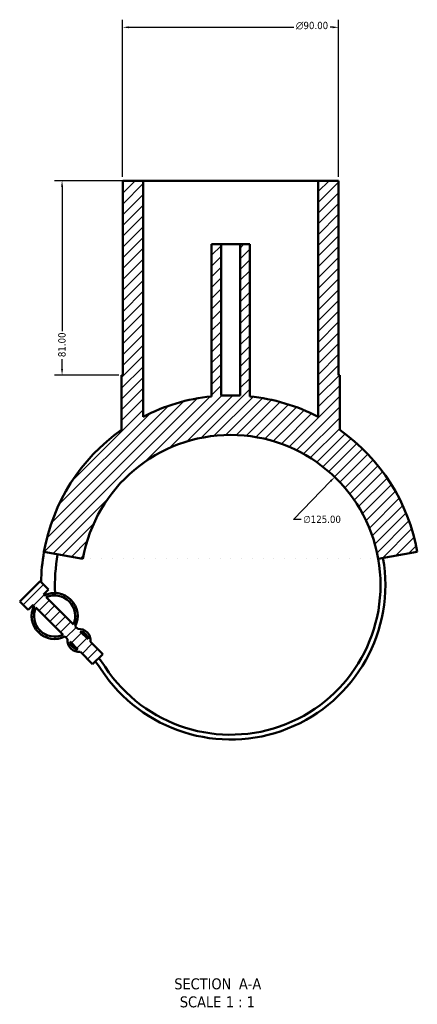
# Model space of a CAD drawing. Header units: millimetres. Extents: x -153 to 1300, y -272 to 843.
# Tile 6 of 6: x 1134 to 1300, y 40 to 451. Entities that reach past the tile are written whole.
import ezdxf

# ---------------------------------------------------------------- set-up
doc = ezdxf.new("R2010")
doc.units = ezdxf.units.MM
for name, color, linetype, lineweight in [('Dimension (ANSI)', 7, 'Continuous', 25), ('Hatch (ANSI)', 7, 'Continuous', 18), ('Symbol (ANSI)', 7, 'Continuous', 25), ('Visible (ANSI)', 7, 'Continuous', 50)]:
    doc.layers.add(name, color=color, linetype=linetype, lineweight=lineweight)
doc.styles.add('Label Text (ANSI)', font='tahoma.ttf')
doc.styles.add('Note Text (ANSI)', font='tahoma.ttf')
doc.dimstyles.new('Default - mm (ANSI)', dxfattribs={"dimtxt": 3.048, "dimasz": 2.5, "dimexe": 3.175, "dimexo": 1.6002, "dimgap": 0.8, "dimtad": 0, "dimtoh": 1, "dimrnd": 1e-08, "dimzin": 4, "dimdsep": 46, "dimtxsty": 'Note Text (ANSI)', "dimcen": 0.09, "dimdle": 10, "dimclrd": 256, "dimclre": 256, "dimclrt": 256, "dimadec": 1, "dimazin": 1, "dimtfac": 1, "dimtofl": 0, "dimtmove": 0, "dimatfit": 3, "dimfxl": 1, "dimtolj": 1, "dimtzin": 4, "dimlwd": -1, "dimlwe": -1, "dimarcsym": 0})

# ---------------------------------------------------------------- blocks, each defined once
blk = doc.blocks.new('*D7')
at = {"layer": 'Defpoints', "color": 0, "transparency": 16777216}
for p in [(1265.76, 259.82), (1178.98, 169.85)]:
    blk.add_point(p, dxfattribs=at)
at = {"layer": 'Dimension (ANSI)', "transparency": 16777216}
for p, q in [((1248.62, 242.04), (1264.03, 258.02)), ((1251.84, 242.04), (1248.62, 242.04))]:
    blk.add_line(p, q, dxfattribs=at)
blk.add_solid([(1263.73, 258.31), (1264.33, 257.73), (1265.76, 259.82)], dxfattribs=at)
at = {"layer": 'Dimension (ANSI)', "transparency": 16777216, "insert": (1252.64, 243.68), "char_height": 3.048, "attachment_point": 1, "style": 'Note Text (ANSI)'}
blk.add_mtext('\\A1;∅125.00', dxfattribs=at)
blk = doc.blocks.new('*D8')
at = {"layer": 'Defpoints', "color": 0, "transparency": 16777216}
for p in [(1267.37, 447.33), (1177.37, 383.33), (1267.37, 383.33)]:
    blk.add_point(p, dxfattribs=at)
at = {"layer": 'Dimension (ANSI)', "transparency": 16777216}
for p, q in [((1177.37, 384.93), (1177.37, 450.51)), ((1267.37, 384.93), (1267.37, 450.51)), ((1179.87, 447.33), (1248.78, 447.33)), ((1264.87, 447.33), (1263.93, 447.33))]:
    blk.add_line(p, q, dxfattribs=at)
for points in [[(1179.87, 447.75), (1179.87, 446.92), (1177.37, 447.33)], [(1264.87, 447.75), (1264.87, 446.92), (1267.37, 447.33)]]:
    blk.add_solid(points, dxfattribs=at)
at = {"layer": 'Dimension (ANSI)', "transparency": 16777216, "insert": (1249.58, 449.63), "char_height": 3.048, "attachment_point": 1, "style": 'Note Text (ANSI)'}
blk.add_mtext('\\A1;{\\fAIGDT|b0|i0;\\ln}\\fTahoma|b0|i0;90.00', dxfattribs=at)
blk = doc.blocks.new('*D9')
at = {"layer": 'Defpoints', "color": 0, "transparency": 16777216}
for p in [(1185.87, 383.33), (1152.1, 302.33), (1177.37, 302.33)]:
    blk.add_point(p, dxfattribs=at)
at = {"layer": 'Dimension (ANSI)', "transparency": 16777216}
for p, q in [((1184.27, 383.33), (1148.93, 383.33)), ((1152.1, 380.83), (1152.1, 320.68)), ((1152.1, 304.83), (1152.1, 308.98)), ((1175.77, 302.33), (1148.93, 302.33))]:
    blk.add_line(p, q, dxfattribs=at)
for points in [[(1151.68, 380.83), (1152.52, 380.83), (1152.1, 383.33)], [(1151.68, 304.83), (1152.52, 304.83), (1152.1, 302.33)]]:
    blk.add_solid(points, dxfattribs=at)
at = {"layer": 'Dimension (ANSI)', "transparency": 16777216, "insert": (1150.51, 309.78), "char_height": 3.048, "attachment_point": 1, "rotation": 90, "style": 'Note Text (ANSI)'}
blk.add_mtext('\\A1;81.00', dxfattribs=at)

msp = doc.modelspace()

# ---------------------------------------------------------------- hatches: boundary and pattern name
at = {"layer": 'Hatch (ANSI)'}
h = msp.add_hatch(dxfattribs=at)
h.set_pattern_fill('ANSI31', color=256, scale=25.4, style=0)
h.set_pattern_definition([(45, (0, 0), (-2.245064, 2.245064), [])])
edge = h.paths.add_edge_path()
edge.add_line((1158.666, 196.414), (1157.582, 197.498))
edge.add_ellipse((1149.012, 201.825), major_axis=(4.327, 8.57), ratio=1, start_angle=270, end_angle=413.58009)
edge.add_line((1144.685, 210.395), (1144.345, 210.735))
edge.add_line((1144.345, 210.735), (1146.467, 212.856))
edge.add_line((1146.467, 212.856), (1142.931, 216.392))
edge.add_line((1142.931, 216.392), (1134.446, 207.906))
edge.add_line((1134.446, 207.906), (1137.981, 204.371))
edge.add_line((1137.981, 204.371), (1140.103, 206.492))
edge.add_line((1140.103, 206.492), (1140.443, 206.152))
edge.add_ellipse((1149.012, 201.825), major_axis=(-8.57, 4.327), ratio=1, start_angle=0, end_angle=143.58009)
edge.add_line((1153.339, 193.256), (1154.424, 192.171))
edge.add_ellipse((1159.194, 191.643), major_axis=(-0.528, -4.771), ratio=1, start_angle=270, end_angle=372.63563)
edge.add_line((1159.723, 186.872), (1164.851, 181.743))
edge.add_line((1164.851, 181.743), (1169.094, 185.986))
edge.add_line((1169.094, 185.986), (1163.965, 191.115))
edge.add_ellipse((1159.194, 191.643), major_axis=(0.528, 4.771), ratio=1, start_angle=270, end_angle=372.63563)
edge = h.paths.add_edge_path(flags=0)
edge.add_line((1156.833, 198.247), (1145.434, 209.646))
edge.add_ellipse((1149.012, 201.825), major_axis=(7.82, 3.578), ratio=1, start_angle=310.83242, end_angle=450, ccw=False)
edge = h.paths.add_edge_path(flags=0)
edge.add_line((1141.192, 205.403), (1152.59, 194.005))
edge.add_ellipse((1149.012, 201.825), major_axis=(-7.82, -3.578), ratio=1, start_angle=310.83242, end_angle=450, ccw=False)
edge = h.paths.add_edge_path(flags=0)
edge.add_line((1162.965, 192.115), (1159.667, 195.413))
edge.add_ellipse((1159.194, 191.643), major_axis=(3.771, -0.472), ratio=1, start_angle=14.27271, end_angle=90, ccw=False)
edge = h.paths.add_edge_path(flags=0)
edge.add_line((1155.424, 191.171), (1158.722, 187.872))
edge.add_ellipse((1159.194, 191.643), major_axis=(-3.771, 0.472), ratio=1, start_angle=14.27271, end_angle=90, ccw=False)
edge = h.paths.add_edge_path()
edge.add_line((1267.373, 302.333), (1267.373, 383.333))
edge.add_line((1267.373, 383.333), (1258.873, 383.333))
edge.add_line((1258.873, 383.333), (1258.873, 284.895))
edge.add_ellipse((1222.373, 214.833), major_axis=(-70.062, 36.5), ratio=1, start_angle=270, end_angle=291.70581)
edge.add_line((1230.373, 293.427), (1230.373, 356.833))
edge.add_line((1230.373, 356.833), (1226.373, 356.833))
edge.add_line((1226.373, 356.833), (1226.373, 293.732))
edge.add_ellipse((1222.373, 214.833), major_axis=(-78.899, 4), ratio=1, start_angle=270, end_angle=275.80459)
edge.add_line((1218.373, 293.732), (1218.373, 356.833))
edge.add_line((1218.373, 356.833), (1214.373, 356.833))
edge.add_line((1214.373, 356.833), (1214.373, 293.427))
edge.add_ellipse((1222.373, 214.833), major_axis=(-78.594, -8), ratio=1, start_angle=270, end_angle=291.70581)
edge.add_line((1185.873, 284.895), (1185.873, 383.333))
edge.add_line((1185.873, 383.333), (1177.373, 383.333))
edge.add_line((1177.373, 383.333), (1177.373, 302.333))
edge.add_line((1177.373, 302.333), (1176.873, 302.333))
edge.add_line((1176.873, 302.333), (1176.873, 279.414))
edge.add_ellipse((1222.373, 214.833), major_axis=(-64.581, -45.5), ratio=1, start_angle=270, end_angle=314.83386)
edge.add_line((1144.573, 228.551), (1160.822, 225.686))
edge.add_ellipse((1222.373, 214.833), major_axis=(10.853, 61.55), ratio=1, start_angle=290, end_angle=450, ccw=False)
edge.add_line((1283.923, 225.686), (1300.173, 228.551))
edge.add_ellipse((1222.373, 214.833), major_axis=(-13.718, 77.8), ratio=1, start_angle=270, end_angle=314.83386)
edge.add_line((1267.873, 279.414), (1267.873, 302.333))
edge.add_line((1267.873, 302.333), (1267.373, 302.333))

# ---------------------------------------------------------------- linework, layer by layer
at = {"layer": 'Visible (ANSI)'}
for p, q in [((1185.873, 383.333), (1177.373, 383.333)), ((1177.373, 383.333), (1177.373, 302.333)), ((1185.873, 284.895), (1185.873, 383.333)), ((1185.873, 383.333), (1258.873, 383.333)), ((1267.373, 383.333), (1258.873, 383.333)), ((1258.873, 383.333), (1258.873, 284.895)), ((1267.373, 302.333), (1267.373, 383.333)), ((1218.373, 356.833), (1214.373, 356.833)), ((1214.373, 356.833), (1214.373, 293.427)), ((1218.373, 293.732), (1218.373, 356.833)), ((1218.373, 356.833), (1226.373, 356.833)), ((1230.373, 356.833), (1226.373, 356.833)), ((1226.373, 356.833), (1226.373, 293.732)), ((1230.373, 293.427), (1230.373, 356.833)), ((1177.373, 302.333), (1176.873, 302.333)), ((1176.873, 302.333), (1176.873, 279.414)), ((1267.873, 302.333), (1267.373, 302.333)), ((1267.873, 279.414), (1267.873, 302.333)), ((1144.573, 228.551), (1160.822, 225.686)), ((1283.923, 225.686), (1300.173, 228.551)), ((1142.931, 216.392), (1134.446, 207.906)), ((1146.467, 212.856), (1142.931, 216.392)), ((1144.345, 210.735), (1146.467, 212.856)), ((1144.685, 210.395), (1144.345, 210.735)), ((1156.833, 198.247), (1145.434, 209.646)), ((1137.981, 204.371), (1134.446, 207.906)), ((1137.981, 204.371), (1140.103, 206.492)), ((1140.103, 206.492), (1140.443, 206.152)), ((1141.192, 205.403), (1152.59, 194.005)), ((1158.666, 196.414), (1157.582, 197.498)), ((1153.339, 193.256), (1154.424, 192.171)), ((1162.965, 192.115), (1159.667, 195.413)), ((1155.424, 191.171), (1158.722, 187.872)), ((1169.094, 185.986), (1163.965, 191.115)), ((1159.723, 186.872), (1164.851, 181.743)), ((1164.851, 181.743), (1169.094, 185.986))]:
    msp.add_line(p, q, dxfattribs=at)
for centre, radius, start, end in [((1222.373, 214.833), 79, 95.81207, 117.51787), ((1222.373, 214.833), 79, 87.09771, 92.90229), ((1222.373, 214.833), 79, 62.48213, 84.18793), ((1222.373, 214.833), 79, 125.16614, 170), ((1222.373, 214.833), 79, 10, 54.83386), ((1222.373, 214.833), 62.5, 10, 170), ((1222.373, 214.833), 79, 170, 179.19563), ((1222.373, 214.833), 73.225, 170, 182.66926), ((1222.373, 214.833), 64.5, 213.24146, 10), ((1222.373, 214.833), 62.5, 213.24146, 10), ((1149.012, 201.825), 9.6, 333.20996, 116.79004), ((1147.834, 214.833), 4.461, 230.5445, 242.72122), ((1149.012, 201.825), 8.6, 335.41621, 114.58379), ((1149.012, 201.825), 9.6, 153.20996, 296.79004), ((1149.012, 201.825), 8.6, 155.41621, 294.58379), ((1159.194, 191.643), 4.8, 353.68219, 96.31781), ((1159.194, 191.643), 3.8, 7.13635, 82.86365), ((1159.194, 191.643), 4.8, 173.68219, 276.31781), ((1159.194, 191.643), 3.8, 187.13635, 262.86365), ((1125.592, 151.401), 51.215, 33.24146, 37.92815), ((1125.592, 151.401), 53.215, 33.24146, 38.19521)]:
    msp.add_arc(centre, radius, start, end, dxfattribs=at)

# ---------------------------------------------------------------- texts
at = {"layer": 'Symbol (ANSI)', "char_height": 4.572, "attachment_point": 7, "style": 'Label Text (ANSI)'}
for s, insert in [('SECTION', (1198.886, 46.068)), (' A-A', (1224.121, 46.165)), ('SCALE', (1201.206, 38.555)), (' 1 : 1', (1218.674, 38.637))]:
    msp.add_mtext(s, dxfattribs=dict(at, insert=insert))

# ---------------------------------------------------------------- dimensions: what is measured, and where the dimension line sits
at = {"layer": 'Dimension (ANSI)'}
dim = msp.add_linear_dim(base=(1267.373, 447.333), p1=(1177.373, 383.333), p2=(1267.373, 383.333), angle=180, text='{\\fAIGDT|b0|i0;\\ln}\\fTahoma|b0|i0;<>', dimstyle='Default - mm (ANSI)', override={"dimgap": 0.8, "dimtoh": 0, "dimdec": 2, "dimtol": 0, "dimlim": 0, "dimtp": 0, "dimtm": 0, "dimtdec": 2, "dimatfit": 1}, dxfattribs=at)
dim.commit()
dim.dimension.update_dxf_attribs({"geometry": '*D8', "text_midpoint": (1256.356, 447.333), "dimtype": 160})
dim = msp.add_linear_dim(base=(1152.101, 302.333), p1=(1185.873, 383.333), p2=(1177.373, 302.333), angle=90, dimstyle='Default - mm (ANSI)', override={"dimgap": 0.8, "dimtoh": 0, "dimdec": 2, "dimtol": 0, "dimlim": 0, "dimtp": 0, "dimtm": 0, "dimtdec": 2, "dimatfit": 1}, dxfattribs=at)
dim.commit()
dim.dimension.update_dxf_attribs({"geometry": '*D9', "text_midpoint": (1152.101, 314.833), "dimtype": 160})
dim = msp.add_diameter_dim_2p(p1=(1178.983, 169.849), p2=(1265.763, 259.817), dimstyle='Default - mm (ANSI)', override={"dimgap": 0.8, "dimtih": 1, "dimdec": 2, "dimlfac": 1, "dimtol": 0, "dimlim": 0, "dimtp": 0, "dimtm": 0, "dimtdec": 2}, dxfattribs=at)
dim.commit()
dim.dimension.update_dxf_attribs({"geometry": '*D7', "text_midpoint": (1260.478, 242.041), "dimtype": 163})

doc.saveas('drawing.dxf')
